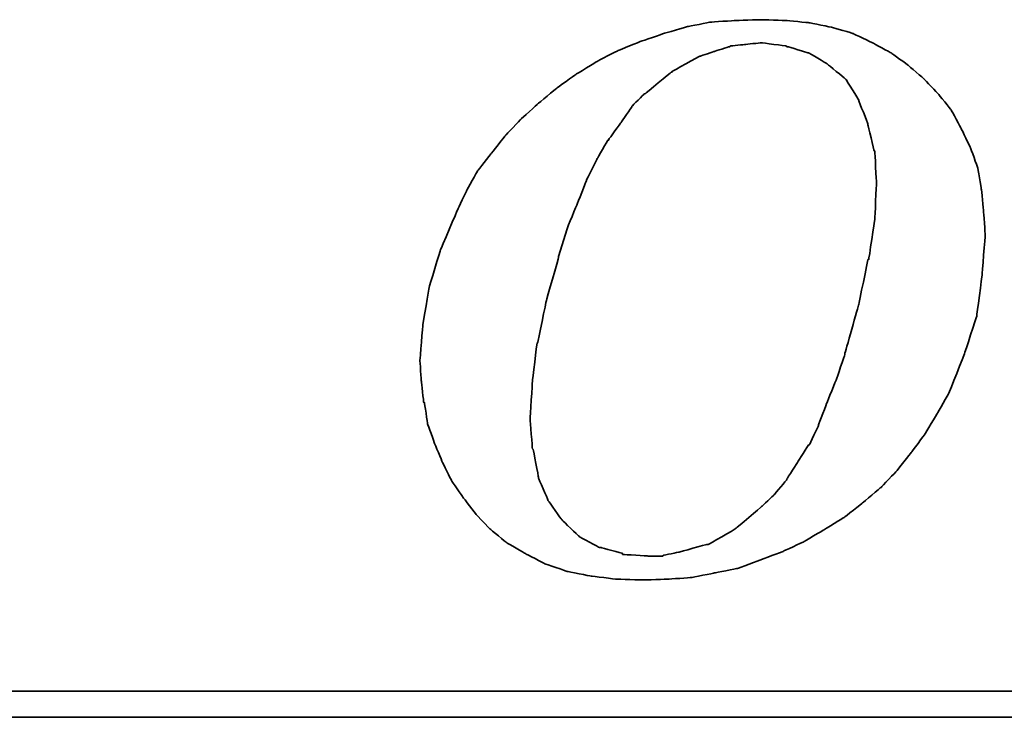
# Model space of a CAD drawing. Header units: millimetres. Extents: x 416 to 815, y 121 to 252.
# Tile 33 of 51: x 719.77 to 724.56, y 160.68 to 164.07. Entities that reach past the tile are written whole.
import ezdxf

# ---------------------------------------------------------------- set-up
doc = ezdxf.new("R2010")
doc.units = ezdxf.units.MM
doc.layers.add('DIM', color=4, linetype='CONTINUOUS')
doc.layers.add('layer 1', color=7, linetype='CONTINUOUS')

# ---------------------------------------------------------------- blocks, each defined once
blk = doc.blocks.new('TBI MOTION logo(完整正式版)')
at = {"layer": 'layer 1', "color": 22, "lineweight": 35}
for points, knots in [([(-11.34375, -6.98375), (-11.34375, -6.98375), (-10.91375, -7.43875), (-10.91375, -7.43875), (-10.91375, -7.43875), (-10.91375, -7.43875), (-10.38625, -7.87125), (-10.38625, -7.87125), (-10.38625, -7.87125), (-10.38625, -7.87125), (-9.81125, -8.20375), (-9.81125, -8.20375), (-9.81125, -8.20375), (-9.81125, -8.20375), (-9.21125, -8.51875), (-9.21125, -8.51875), (-9.21125, -8.51875), (-9.21125, -8.51875), (-8.51625, -8.75875), (-8.51625, -8.75875), (-8.51625, -8.75875), (-8.51625, -8.75875), (-7.77125, -8.90375), (-7.77125, -8.90375), (-7.77125, -8.90375), (-7.77125, -8.90375), (-6.97875, -8.99875), (-6.97875, -8.99875), (-6.97875, -8.99875), (-6.97875, -8.99875), (-6.14125, -9.02375), (-6.14125, -9.02375), (-6.14125, -9.02375), (-6.14125, -9.02375), (-5.37125, -8.99875), (-5.37125, -8.99875), (-5.37125, -8.99875), (-5.37125, -8.99875), (-4.65375, -8.94875), (-4.65375, -8.94875), (-4.65375, -8.94875), (-4.65375, -8.94875), (-3.93375, -8.80625), (-3.93375, -8.80625), (-3.93375, -8.80625), (-3.93375, -8.80625), (-3.21375, -8.66375), (-3.21375, -8.66375), (-3.21375, -8.66375), (-3.21375, -8.66375), (-2.49375, -8.39875), (-2.49375, -8.39875), (-2.49375, -8.39875), (-2.49375, -8.39875), (-1.79875, -8.13375), (-1.79875, -8.13375), (-1.79875, -8.13375), (-1.79875, -8.13375), (-1.17375, -7.84375), (-1.17375, -7.84375), (-1.17375, -7.84375), (-1.17375, -7.84375), (-0.52375, -7.46375), (-0.52375, -7.46375), (-0.52375, -7.46375), (-0.52375, -7.46375), (0.10124, -7.07875), (0.10124, -7.07875), (0.10124, -7.07875), (0.10124, -7.07875), (0.67625, -6.62375), (0.67625, -6.62375), (0.67625, -6.62375), (0.67625, -6.62375), (1.24874, -6.14375), (1.24874, -6.14375), (1.24874, -6.14375), (1.24874, -6.14375), (1.72874, -5.64125), (1.72874, -5.64125), (1.72874, -5.64125), (1.72874, -5.64125), (2.18624, -5.06375), (2.18624, -5.06375), (2.18624, -5.06375), (2.18624, -5.06375), (2.61625, -4.48874), (2.61625, -4.48874), (2.61625, -4.48874), (2.61625, -4.48874), (3.00125, -3.83874), (3.00125, -3.83874), (3.00125, -3.83874), (3.00125, -3.83874), (3.36124, -3.21374), (3.36124, -3.21374), (3.36124, -3.21374), (3.36124, -3.21374), (3.84374, -1.99125), (3.84374, -1.99125), (3.84374, -1.99125), (3.84374, -1.99125), (4.22625, -0.81875), (4.22625, -0.81875), (4.22625, -0.81875), (4.22625, -0.81875), (4.39125, 0.45624), (4.39125, 0.45624), (4.39125, 0.45624), (4.39125, 0.45624), (4.48874, 1.70124), (4.48874, 1.70124), (4.48874, 1.70124), (4.48874, 1.70124), (4.43874, 2.44625), (4.43874, 2.44625), (4.43874, 2.44625), (4.43874, 2.44625), (4.36874, 3.14125), (4.36874, 3.14125), (4.36874, 3.14125), (4.36874, 3.14125), (4.25125, 3.81125), (4.25125, 3.81125), (4.25125, 3.81125), (4.25125, 3.81125), (4.03124, 4.41125), (4.03124, 4.41125), (4.03124, 4.41125), (4.03124, 4.41125), (3.74374, 5.01125), (3.74374, 5.01125), (3.74374, 5.01125), (3.74374, 5.01125), (3.43124, 5.58875), (3.43124, 5.58875), (3.43124, 5.58875), (3.43124, 5.58875), (3.02625, 6.09125), (3.02625, 6.09125), (3.02625, 6.09125), (3.02625, 6.09125), (2.59374, 6.54875), (2.59374, 6.54875), (2.59374, 6.54875), (2.59374, 6.54875), (2.09124, 6.98125), (2.09124, 6.98125), (2.09124, 6.98125), (2.09124, 6.98125), (1.56124, 7.36625), (1.56124, 7.36625), (1.56124, 7.36625), (1.56124, 7.36625), (0.98624, 7.67625), (0.98624, 7.67625), (0.98624, 7.67625), (0.98624, 7.67625), (0.38624, 7.96375), (0.38624, 7.96375), (0.38624, 7.96375), (0.38624, 7.96375), (-0.25875, 8.15625), (-0.25875, 8.15625), (-0.25875, 8.15625), (-0.25875, 8.15625), (-0.98125, 8.30125), (-0.98125, 8.30125), (-0.98125, 8.30125), (-0.98125, 8.30125), (-1.70124, 8.37125), (-1.70124, 8.37125), (-1.70124, 8.37125), (-1.70124, 8.37125), (-2.49375, 8.39624), (-2.49375, 8.39624), (-2.49375, 8.39624), (-2.49375, 8.39624), (-3.28625, 8.37125), (-3.28625, 8.37125), (-3.28625, 8.37125), (-3.28625, 8.37125), (-4.05125, 8.32125), (-4.05125, 8.32125), (-4.05125, 8.32125), (-4.05125, 8.32125), (-4.77375, 8.18125), (-4.77375, 8.18125), (-4.77375, 8.18125), (-4.77375, 8.18125), (-5.51625, 7.96375), (-5.51625, 7.96375), (-5.51625, 7.96375), (-5.51625, 7.96375), (-6.21125, 7.72625), (-6.21125, 7.72625), (-6.21125, 7.72625), (-6.21125, 7.72625), (-6.92875, 7.43625), (-6.92875, 7.43625), (-6.92875, 7.43625), (-6.92875, 7.43625), (-7.57875, 7.10125), (-7.57875, 7.10125), (-7.57875, 7.10125), (-7.57875, 7.10125), (-8.24875, 6.69125), (-8.24875, 6.69125), (-8.24875, 6.69125), (-8.24875, 6.69125), (-8.84875, 6.26125), (-8.84875, 6.26125), (-8.84875, 6.26125), (-8.84875, 6.26125), (-9.42625, 5.78125), (-9.42625, 5.78125), (-9.42625, 5.78125), (-9.42625, 5.78125), (-9.95375, 5.30125), (-9.95375, 5.30125), (-9.95375, 5.30125), (-9.95375, 5.30125), (-10.43375, 4.79624), (-10.43375, 4.79624), (-10.43375, 4.79624), (-10.43375, 4.79624), (-10.88875, 4.22125), (-10.88875, 4.22125), (-10.88875, 4.22125), (-10.88875, 4.22125), (-11.29875, 3.69375), (-11.29875, 3.69375), (-11.29875, 3.69375), (-11.29875, 3.69375), (-11.63375, 3.09125), (-11.63375, 3.09125), (-11.63375, 3.09125), (-11.63375, 3.09125), (-11.91875, 2.49625), (-11.91875, 2.49625), (-11.91875, 2.49625), (-11.91875, 2.49625), (-12.44875, 1.24625), (-12.44875, 1.24625), (-12.44875, 1.24625), (-12.44875, 1.24625), (-12.80875, 0.06874), (-12.80875, 0.06874), (-12.80875, 0.06874), (-12.80875, 0.06874), (-12.99875, -1.07875), (-12.99875, -1.07875), (-12.99875, -1.07875), (-12.99875, -1.07875), (-13.09375, -2.18375), (-13.09375, -2.18375), (-13.09375, -2.18375), (-13.09375, -2.18375), (-13.04875, -2.85375), (-13.04875, -2.85375), (-13.04875, -2.85375), (-13.04875, -2.85375), (-12.97375, -3.50375), (-12.97375, -3.50375), (-12.97375, -3.50375), (-12.97375, -3.50375), (-12.95375, -3.50375), (-12.95375, -3.50375), (-12.95375, -3.50375), (-12.95375, -3.50375), (-12.85375, -4.17375), (-12.85375, -4.17375), (-12.85375, -4.17375), (-12.85375, -4.17375), (-12.63875, -4.77624), (-12.63875, -4.77624), (-12.63875, -4.77624), (-12.63875, -4.77624), (-12.39875, -5.35125), (-12.39875, -5.35125), (-12.39875, -5.35125), (-12.39875, -5.35125), (-12.11375, -5.92875), (-12.11375, -5.92875), (-12.11375, -5.92875), (-12.11375, -5.92875), (-11.75375, -6.45375), (-11.75375, -6.45375), (-11.75375, -6.45375), (-11.75375, -6.45375), (-11.34375, -6.98375), (-11.34375, -6.98375)], [0, 0, 0, 0, 0.01369863, 0.01369863, 0.01369863, 0.01369864, 0.02739726, 0.02739726, 0.02739726, 0.02739727, 0.04109589, 0.04109589, 0.04109589, 0.0410959, 0.05479452, 0.05479452, 0.05479452, 0.05479453, 0.06849315, 0.06849315, 0.06849315, 0.06849316, 0.08219178, 0.08219178, 0.08219178, 0.08219179, 0.09589041, 0.09589041, 0.09589041, 0.09589042, 0.10958904, 0.10958904, 0.10958904, 0.10958905, 0.12328767, 0.12328767, 0.12328767, 0.12328768, 0.1369863, 0.1369863, 0.1369863, 0.13698631, 0.15068493, 0.15068493, 0.15068493, 0.15068494, 0.16438356, 0.16438356, 0.16438356, 0.16438357, 0.17808219, 0.17808219, 0.17808219, 0.1780822, 0.19178082, 0.19178082, 0.19178082, 0.19178083, 0.20547945, 0.20547945, 0.20547945, 0.20547946, 0.21917808, 0.21917808, 0.21917808, 0.21917809, 0.23287671, 0.23287671, 0.23287671, 0.23287672, 0.24657534, 0.24657534, 0.24657534, 0.24657535, 0.26027397, 0.26027397, 0.26027397, 0.26027398, 0.2739726, 0.2739726, 0.2739726, 0.27397261, 0.28767123, 0.28767123, 0.28767123, 0.28767124, 0.30136986, 0.30136986, 0.30136986, 0.30136987, 0.31506849, 0.31506849, 0.31506849, 0.3150685, 0.32876712, 0.32876712, 0.32876712, 0.32876713, 0.34246575, 0.34246575, 0.34246575, 0.34246576, 0.35616438, 0.35616438, 0.35616438, 0.35616439, 0.36986301, 0.36986301, 0.36986301, 0.36986302, 0.38356164, 0.38356164, 0.38356164, 0.38356165, 0.39726027, 0.39726027, 0.39726027, 0.39726028, 0.4109589, 0.4109589, 0.4109589, 0.41095891, 0.42465753, 0.42465753, 0.42465753, 0.42465754, 0.43835616, 0.43835616, 0.43835616, 0.43835617, 0.45205479, 0.45205479, 0.45205479, 0.4520548, 0.46575342, 0.46575342, 0.46575342, 0.46575343, 0.47945205, 0.47945205, 0.47945205, 0.47945206, 0.49315068, 0.49315068, 0.49315068, 0.49315069, 0.50684932, 0.50684932, 0.50684932, 0.50684933, 0.52054795, 0.52054795, 0.52054795, 0.52054796, 0.53424658, 0.53424658, 0.53424658, 0.53424659, 0.54794521, 0.54794521, 0.54794521, 0.54794522, 0.56164384, 0.56164384, 0.56164384, 0.56164385, 0.57534247, 0.57534247, 0.57534247, 0.57534248, 0.5890411, 0.5890411, 0.5890411, 0.58904111, 0.60273973, 0.60273973, 0.60273973, 0.60273974, 0.61643836, 0.61643836, 0.61643836, 0.61643837, 0.63013699, 0.63013699, 0.63013699, 0.630137, 0.64383562, 0.64383562, 0.64383562, 0.64383563, 0.65753425, 0.65753425, 0.65753425, 0.65753426, 0.67123288, 0.67123288, 0.67123288, 0.67123289, 0.68493151, 0.68493151, 0.68493151, 0.68493152, 0.69863014, 0.69863014, 0.69863014, 0.69863015, 0.71232877, 0.71232877, 0.71232877, 0.71232878, 0.7260274, 0.7260274, 0.7260274, 0.72602741, 0.73972603, 0.73972603, 0.73972603, 0.73972604, 0.75342466, 0.75342466, 0.75342466, 0.75342467, 0.76712329, 0.76712329, 0.76712329, 0.7671233, 0.78082192, 0.78082192, 0.78082192, 0.78082193, 0.79452055, 0.79452055, 0.79452055, 0.79452056, 0.80821918, 0.80821918, 0.80821918, 0.80821919, 0.82191781, 0.82191781, 0.82191781, 0.82191782, 0.83561644, 0.83561644, 0.83561644, 0.83561645, 0.84931507, 0.84931507, 0.84931507, 0.84931508, 0.8630137, 0.8630137, 0.8630137, 0.86301371, 0.87671233, 0.87671233, 0.87671233, 0.87671234, 0.89041096, 0.89041096, 0.89041096, 0.89041097, 0.90410959, 0.90410959, 0.90410959, 0.9041096, 0.91780822, 0.91780822, 0.91780822, 0.91780823, 0.93150685, 0.93150685, 0.93150685, 0.93150686, 0.94520548, 0.94520548, 0.94520548, 0.94520549, 0.95890411, 0.95890411, 0.95890411, 0.95890412, 0.97260274, 0.97260274, 0.97260274, 0.97260275, 0.98630137, 0.98630137, 0.98630137, 0.98630138, 1, 1, 1, 1]), ([(-8.77875, 1.03124), (-8.77875, 1.03124), (-8.51625, 1.89625), (-8.51625, 1.89625), (-8.51625, 1.89625), (-8.51625, 1.89625), (-8.20375, 2.66375), (-8.20375, 2.66375), (-8.20375, 2.66375), (-8.20375, 2.66375), (-7.91625, 3.38125), (-7.91625, 3.38125), (-7.91625, 3.38125), (-7.91625, 3.38125), (-7.91625, 3.40624), (-7.91625, 3.40624), (-7.91625, 3.40624), (-7.91625, 3.40624), (-7.57875, 4.07624), (-7.57875, 4.07624), (-7.57875, 4.07624), (-7.57875, 4.07624), (-7.24375, 4.65125), (-7.24375, 4.65125), (-7.24375, 4.65125), (-7.24375, 4.65125), (-7.21875, 4.65125), (-7.21875, 4.65125), (-7.21875, 4.65125), (-7.21875, 4.65125), (-7.21875, 4.67624), (-7.21875, 4.67624), (-7.21875, 4.67624), (-7.21875, 4.67624), (-6.83625, 5.20375), (-6.83625, 5.20375), (-6.83625, 5.20375), (-6.83625, 5.20375), (-6.49875, 5.68625), (-6.49875, 5.68625), (-6.49875, 5.68625), (-6.49875, 5.68625), (-6.49875, 5.70625), (-6.49875, 5.70625), (-6.49875, 5.70625), (-6.49875, 5.70625), (-6.11625, 6.09125), (-6.11625, 6.09125), (-6.11625, 6.09125), (-6.11625, 6.09125), (-6.09125, 6.09125), (-6.09125, 6.09125), (-6.09125, 6.09125), (-6.09125, 6.09125), (-5.27375, 6.76625), (-5.27375, 6.76625), (-5.27375, 6.76625), (-5.27375, 6.76625), (-5.24875, 6.76625), (-5.24875, 6.76625), (-5.24875, 6.76625), (-5.24875, 6.76625), (-5.24875, 6.78625), (-5.24875, 6.78625), (-5.24875, 6.78625), (-5.24875, 6.78625), (-4.38875, 7.26624), (-4.38875, 7.26624), (-4.38875, 7.26624), (-4.38875, 7.26624), (-4.36125, 7.26624), (-4.36125, 7.26624), (-4.36125, 7.26624), (-4.36125, 7.26624), (-3.93375, 7.41125), (-3.93375, 7.41125), (-3.93375, 7.41125), (-3.93375, 7.41125), (-3.47375, 7.55625), (-3.47375, 7.55625), (-3.47375, 7.55625), (-3.47375, 7.55625), (-3.45375, 7.55625), (-3.45375, 7.55625), (-3.45375, 7.55625), (-3.45375, 7.55625), (-3.42875, 7.58124), (-3.42875, 7.58124), (-3.42875, 7.58124), (-3.42875, 7.58124), (-2.97375, 7.62625), (-2.97375, 7.62625), (-2.97375, 7.62625), (-2.97375, 7.62625), (-2.49375, 7.67625), (-2.49375, 7.67625), (-2.49375, 7.67625), (-2.49375, 7.67625), (-2.46875, 7.67625), (-2.46875, 7.67625), (-2.46875, 7.67625), (-2.46875, 7.67625), (-1.70124, 7.58124), (-1.70124, 7.58124), (-1.70124, 7.58124), (-1.70124, 7.58124), (-1.67875, 7.55625), (-1.67875, 7.55625), (-1.67875, 7.55625), (-1.67875, 7.55625), (-1.65375, 7.55625), (-1.65375, 7.55625), (-1.65375, 7.55625), (-1.65375, 7.55625), (-1.03125, 7.36625), (-1.03125, 7.36625), (-1.03125, 7.36625), (-1.03125, 7.36625), (-1.00625, 7.36625), (-1.00625, 7.36625), (-1.00625, 7.36625), (-1.00625, 7.36625), (-0.43124, 7.02624), (-0.43124, 7.02624), (-0.43124, 7.02624), (-0.43124, 7.02624), (-0.40625, 7.00624), (-0.40625, 7.00624), (-0.40625, 7.00624), (-0.40625, 7.00624), (0.12124, 6.57124), (0.12124, 6.57124), (0.12124, 6.57124), (0.12124, 6.57124), (0.14624, 6.54875), (0.14624, 6.54875), (0.14624, 6.54875), (0.14624, 6.54875), (0.17124, 6.52375), (0.17124, 6.52375), (0.17124, 6.52375), (0.17124, 6.52375), (0.55625, 5.89875), (0.55625, 5.89875), (0.55625, 5.89875), (0.55625, 5.89875), (0.55625, 5.87625), (0.55625, 5.87625), (0.55625, 5.87625), (0.55625, 5.87625), (0.84124, 5.15625), (0.84124, 5.15625), (0.84124, 5.15625), (0.84124, 5.15625), (0.84124, 5.13125), (0.84124, 5.13125), (0.84124, 5.13125), (0.84124, 5.13125), (1.03624, 4.31875), (1.03624, 4.31875), (1.03624, 4.31875), (1.03624, 4.31875), (1.05624, 4.31875), (1.05624, 4.31875), (1.05624, 4.31875), (1.05624, 4.31875), (1.05624, 4.29125), (1.05624, 4.29125), (1.05624, 4.29125), (1.05624, 4.29125), (1.10625, 3.33125), (1.10625, 3.33125), (1.10625, 3.33125), (1.10625, 3.33125), (1.10625, 3.30875), (1.10625, 3.30875), (1.10625, 3.30875), (1.10625, 3.30875), (1.05624, 2.20624), (1.05624, 2.20624), (1.05624, 2.20624), (1.05624, 2.20624), (1.05624, 2.18124), (1.05624, 2.18124), (1.05624, 2.18124), (1.05624, 2.18124), (0.86624, 0.93624), (0.86624, 0.93624), (0.86624, 0.93624), (0.86624, 0.93624), (0.84124, 0.93624), (0.84124, 0.93624), (0.84124, 0.93624), (0.84124, 0.93624), (0.55625, -0.45874), (0.55625, -0.45874), (0.55625, -0.45874), (0.55625, -0.45874), (0.12124, -1.99125), (0.12124, -1.99125), (0.12124, -1.99125), (0.12124, -1.99125), (0.12124, -2.01874), (0.12124, -2.01874), (0.12124, -2.01874), (0.12124, -2.01874), (-0.13874, -2.78375), (-0.13874, -2.78375), (-0.13874, -2.78375), (-0.13874, -2.78375), (-0.43124, -3.50375), (-0.43124, -3.50375), (-0.43124, -3.50375), (-0.43124, -3.50375), (-0.69375, -4.19875), (-0.69375, -4.19875), (-0.69375, -4.19875), (-0.69375, -4.19875), (-0.69375, -4.22375), (-0.69375, -4.22375), (-0.69375, -4.22375), (-0.69375, -4.22375), (-0.98125, -4.82374), (-0.98125, -4.82374), (-0.98125, -4.82374), (-0.98125, -4.82374), (-1.00625, -4.82374), (-1.00625, -4.82374), (-1.00625, -4.82374), (-1.00625, -4.82374), (-1.33875, -5.35125), (-1.33875, -5.35125), (-1.33875, -5.35125), (-1.33875, -5.35125), (-1.67875, -5.87875), (-1.67875, -5.87875), (-1.67875, -5.87875), (-1.67875, -5.87875), (-1.67875, -5.90375), (-1.67875, -5.90375), (-1.67875, -5.90375), (-1.67875, -5.90375), (-2.05875, -6.35875), (-2.05875, -6.35875), (-2.05875, -6.35875), (-2.05875, -6.35875), (-2.08375, -6.38375), (-2.08375, -6.38375), (-2.08375, -6.38375), (-2.08375, -6.38375), (-2.46875, -6.74375), (-2.46875, -6.74375), (-2.46875, -6.74375), (-2.46875, -6.74375), (-3.25875, -7.41625), (-3.25875, -7.41625), (-3.25875, -7.41625), (-3.25875, -7.41625), (-3.28625, -7.43875), (-3.28625, -7.43875), (-3.28625, -7.43875), (-3.28625, -7.43875), (-4.12375, -7.91875), (-4.12375, -7.91875), (-4.12375, -7.91875), (-4.12375, -7.91875), (-4.14875, -7.91875), (-4.14875, -7.91875), (-4.14875, -7.91875), (-4.14875, -7.91875), (-4.17125, -7.91875), (-4.17125, -7.91875), (-4.17125, -7.91875), (-4.17125, -7.91875), (-5.03375, -8.15875), (-5.03375, -8.15875), (-5.03375, -8.15875), (-5.03375, -8.15875), (-5.51625, -8.25625), (-5.51625, -8.25625), (-5.51625, -8.25625), (-5.51625, -8.25625), (-5.54125, -8.27875), (-5.54125, -8.27875), (-5.54125, -8.27875), (-5.54125, -8.27875), (-5.56375, -8.27875), (-5.56375, -8.27875), (-5.56375, -8.27875), (-5.56375, -8.27875), (-5.99625, -8.27875), (-5.99625, -8.27875), (-5.99625, -8.27875), (-5.99625, -8.27875), (-6.76375, -8.23125), (-6.76375, -8.23125), (-6.76375, -8.23125), (-6.76375, -8.23125), (-6.78875, -8.23125), (-6.78875, -8.23125), (-6.78875, -8.23125), (-6.78875, -8.23125), (-6.78875, -8.20375), (-6.78875, -8.20375), (-6.78875, -8.20375), (-6.78875, -8.20375), (-7.45875, -8.01375), (-7.45875, -8.01375), (-7.45875, -8.01375), (-7.45875, -8.01375), (-7.48375, -8.01375), (-7.48375, -8.01375), (-7.48375, -8.01375), (-7.48375, -8.01375), (-7.50875, -8.01375), (-7.50875, -8.01375), (-7.50875, -8.01375), (-7.50875, -8.01375), (-8.13125, -7.67875), (-8.13125, -7.67875), (-8.13125, -7.67875), (-8.13125, -7.67875), (-8.15625, -7.65375), (-8.15625, -7.65375), (-8.15625, -7.65375), (-8.15625, -7.65375), (-8.65875, -7.17375), (-8.65875, -7.17375), (-8.65875, -7.17375), (-8.65875, -7.17375), (-8.68375, -7.14875), (-8.68375, -7.14875), (-8.68375, -7.14875), (-8.68375, -7.14875), (-9.08875, -6.57375), (-9.08875, -6.57375), (-9.08875, -6.57375), (-9.08875, -6.57375), (-9.11375, -6.54875), (-9.11375, -6.54875), (-9.11375, -6.54875), (-9.11375, -6.54875), (-9.11375, -6.52875), (-9.11375, -6.52875), (-9.11375, -6.52875), (-9.11375, -6.52875), (-9.40375, -5.85375), (-9.40375, -5.85375), (-9.40375, -5.85375), (-9.40375, -5.85375), (-9.40375, -5.82875), (-9.40375, -5.82875), (-9.40375, -5.82875), (-9.40375, -5.82875), (-9.56875, -4.96875), (-9.56875, -4.96875), (-9.56875, -4.96875), (-9.56875, -4.96875), (-9.59375, -4.94375), (-9.59375, -4.94375), (-9.59375, -4.94375), (-9.59375, -4.94375), (-9.66375, -4.03375), (-9.66375, -4.03375), (-9.66375, -4.03375), (-9.66375, -4.03375), (-9.66375, -4.00875), (-9.66375, -4.00875), (-9.66375, -4.00875), (-9.66375, -4.00875), (-9.59375, -2.85375), (-9.59375, -2.85375), (-9.59375, -2.85375), (-9.59375, -2.85375), (-9.45125, -1.65875), (-9.45125, -1.65875), (-9.45125, -1.65875), (-9.45125, -1.65875), (-9.42625, -1.63375), (-9.42625, -1.63375), (-9.42625, -1.63375), (-9.42625, -1.63375), (-9.16125, -0.33875), (-9.16125, -0.33875), (-9.16125, -0.33875), (-9.16125, -0.33875), (-8.77875, 1.00624), (-8.77875, 1.00624), (-8.77875, 1.00624), (-8.77875, 1.00624), (-8.77875, 1.03124), (-8.77875, 1.03124)], [0, 0, 0, 0, 0.01020408, 0.01020408, 0.01020408, 0.01020409, 0.02040816, 0.02040816, 0.02040816, 0.02040817, 0.03061224, 0.03061224, 0.03061224, 0.03061225, 0.04081633, 0.04081633, 0.04081633, 0.04081634, 0.05102041, 0.05102041, 0.05102041, 0.05102042, 0.06122449, 0.06122449, 0.06122449, 0.0612245, 0.07142857, 0.07142857, 0.07142857, 0.07142858, 0.08163265, 0.08163265, 0.08163265, 0.08163266, 0.09183673, 0.09183673, 0.09183673, 0.09183674, 0.10204082, 0.10204082, 0.10204082, 0.10204083, 0.1122449, 0.1122449, 0.1122449, 0.11224491, 0.12244898, 0.12244898, 0.12244898, 0.12244899, 0.13265306, 0.13265306, 0.13265306, 0.13265307, 0.14285714, 0.14285714, 0.14285714, 0.14285715, 0.15306122, 0.15306122, 0.15306122, 0.15306123, 0.16326531, 0.16326531, 0.16326531, 0.16326532, 0.17346939, 0.17346939, 0.17346939, 0.1734694, 0.18367347, 0.18367347, 0.18367347, 0.18367348, 0.19387755, 0.19387755, 0.19387755, 0.19387756, 0.20408163, 0.20408163, 0.20408163, 0.20408164, 0.21428571, 0.21428571, 0.21428571, 0.21428572, 0.2244898, 0.2244898, 0.2244898, 0.22448981, 0.23469388, 0.23469388, 0.23469388, 0.23469389, 0.24489796, 0.24489796, 0.24489796, 0.24489797, 0.25510204, 0.25510204, 0.25510204, 0.25510205, 0.26530612, 0.26530612, 0.26530612, 0.26530613, 0.2755102, 0.2755102, 0.2755102, 0.27551021, 0.28571429, 0.28571429, 0.28571429, 0.2857143, 0.29591837, 0.29591837, 0.29591837, 0.29591838, 0.30612245, 0.30612245, 0.30612245, 0.30612246, 0.31632653, 0.31632653, 0.31632653, 0.31632654, 0.32653061, 0.32653061, 0.32653061, 0.32653062, 0.33673469, 0.33673469, 0.33673469, 0.3367347, 0.34693878, 0.34693878, 0.34693878, 0.34693879, 0.35714286, 0.35714286, 0.35714286, 0.35714287, 0.36734694, 0.36734694, 0.36734694, 0.36734695, 0.37755102, 0.37755102, 0.37755102, 0.37755103, 0.3877551, 0.3877551, 0.3877551, 0.38775511, 0.39795918, 0.39795918, 0.39795918, 0.39795919, 0.40816327, 0.40816327, 0.40816327, 0.40816328, 0.41836735, 0.41836735, 0.41836735, 0.41836736, 0.42857143, 0.42857143, 0.42857143, 0.42857144, 0.43877551, 0.43877551, 0.43877551, 0.43877552, 0.44897959, 0.44897959, 0.44897959, 0.4489796, 0.45918367, 0.45918367, 0.45918367, 0.45918368, 0.46938776, 0.46938776, 0.46938776, 0.46938777, 0.47959184, 0.47959184, 0.47959184, 0.47959185, 0.48979592, 0.48979592, 0.48979592, 0.48979593, 0.5, 0.5, 0.5, 0.50000001, 0.51020408, 0.51020408, 0.51020408, 0.51020409, 0.52040816, 0.52040816, 0.52040816, 0.52040817, 0.53061224, 0.53061224, 0.53061224, 0.53061225, 0.54081633, 0.54081633, 0.54081633, 0.54081634, 0.55102041, 0.55102041, 0.55102041, 0.55102042, 0.56122449, 0.56122449, 0.56122449, 0.5612245, 0.57142857, 0.57142857, 0.57142857, 0.57142858, 0.58163265, 0.58163265, 0.58163265, 0.58163266, 0.59183673, 0.59183673, 0.59183673, 0.59183674, 0.60204082, 0.60204082, 0.60204082, 0.60204083, 0.6122449, 0.6122449, 0.6122449, 0.61224491, 0.62244898, 0.62244898, 0.62244898, 0.62244899, 0.63265306, 0.63265306, 0.63265306, 0.63265307, 0.64285714, 0.64285714, 0.64285714, 0.64285715, 0.65306122, 0.65306122, 0.65306122, 0.65306123, 0.66326531, 0.66326531, 0.66326531, 0.66326532, 0.67346939, 0.67346939, 0.67346939, 0.6734694, 0.68367347, 0.68367347, 0.68367347, 0.68367348, 0.69387755, 0.69387755, 0.69387755, 0.69387756, 0.70408163, 0.70408163, 0.70408163, 0.70408164, 0.71428571, 0.71428571, 0.71428571, 0.71428572, 0.7244898, 0.7244898, 0.7244898, 0.72448981, 0.73469388, 0.73469388, 0.73469388, 0.73469389, 0.74489796, 0.74489796, 0.74489796, 0.74489797, 0.75510204, 0.75510204, 0.75510204, 0.75510205, 0.76530612, 0.76530612, 0.76530612, 0.76530613, 0.7755102, 0.7755102, 0.7755102, 0.77551021, 0.78571429, 0.78571429, 0.78571429, 0.7857143, 0.79591837, 0.79591837, 0.79591837, 0.79591838, 0.80612245, 0.80612245, 0.80612245, 0.80612246, 0.81632653, 0.81632653, 0.81632653, 0.81632654, 0.82653061, 0.82653061, 0.82653061, 0.82653062, 0.83673469, 0.83673469, 0.83673469, 0.8367347, 0.84693878, 0.84693878, 0.84693878, 0.84693879, 0.85714286, 0.85714286, 0.85714286, 0.85714287, 0.86734694, 0.86734694, 0.86734694, 0.86734695, 0.87755102, 0.87755102, 0.87755102, 0.87755103, 0.8877551, 0.8877551, 0.8877551, 0.88775511, 0.89795918, 0.89795918, 0.89795918, 0.89795919, 0.90816327, 0.90816327, 0.90816327, 0.90816328, 0.91836735, 0.91836735, 0.91836735, 0.91836736, 0.92857143, 0.92857143, 0.92857143, 0.92857144, 0.93877551, 0.93877551, 0.93877551, 0.93877552, 0.94897959, 0.94897959, 0.94897959, 0.9489796, 0.95918367, 0.95918367, 0.95918367, 0.95918368, 0.96938776, 0.96938776, 0.96938776, 0.96938777, 0.97959184, 0.97959184, 0.97959184, 0.97959185, 0.98979592, 0.98979592, 0.98979592, 0.98979593, 1, 1, 1, 1]), ([(75.90875, -9.47875), (75.90875, -9.47875), (75.90875, -12.28625), (75.90875, -12.28625), (75.90875, -12.28625), (75.90875, -12.28625), (75.90875, -12.47875), (75.90875, -12.47875), (75.90875, -12.47875), (75.90875, -12.47875), (75.71625, -12.47875), (75.71625, -12.47875), (75.71625, -12.47875), (75.71625, -12.47875), (-88.32875, -12.47875), (-88.32875, -12.47875), (-88.32875, -12.47875), (-88.32875, -12.47875), (-88.32875, -13.29375), (-88.32875, -13.29375), (-88.32875, -13.29375), (-88.32875, -13.29375), (82.89125, -13.29375), (82.89125, -13.29375), (82.89125, -13.29375), (82.89125, -13.29375), (75.90875, -9.47875), (75.90875, -9.47875)], [0, 0, 0, 0, 0.14285714, 0.14285714, 0.14285714, 0.14285715, 0.28571429, 0.28571429, 0.28571429, 0.2857143, 0.42857143, 0.42857143, 0.42857143, 0.42857144, 0.57142857, 0.57142857, 0.57142857, 0.57142858, 0.71428571, 0.71428571, 0.71428571, 0.71428572, 0.85714286, 0.85714286, 0.85714286, 0.85714287, 1, 1, 1, 1])]:
    blk.add_open_spline(points, degree=3, knots=knots, dxfattribs=at)

msp = doc.modelspace()

# ---------------------------------------------------------------- block references
at = {"layer": 'DIM', "color": 7, "xscale": 0.1563722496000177, "yscale": 0.1563722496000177, "zscale": 0.1563722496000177}
msp.add_blockref('TBI MOTION logo(完整正式版)', (723.7687, 162.7543), dxfattribs=at)

doc.saveas('drawing.dxf')
